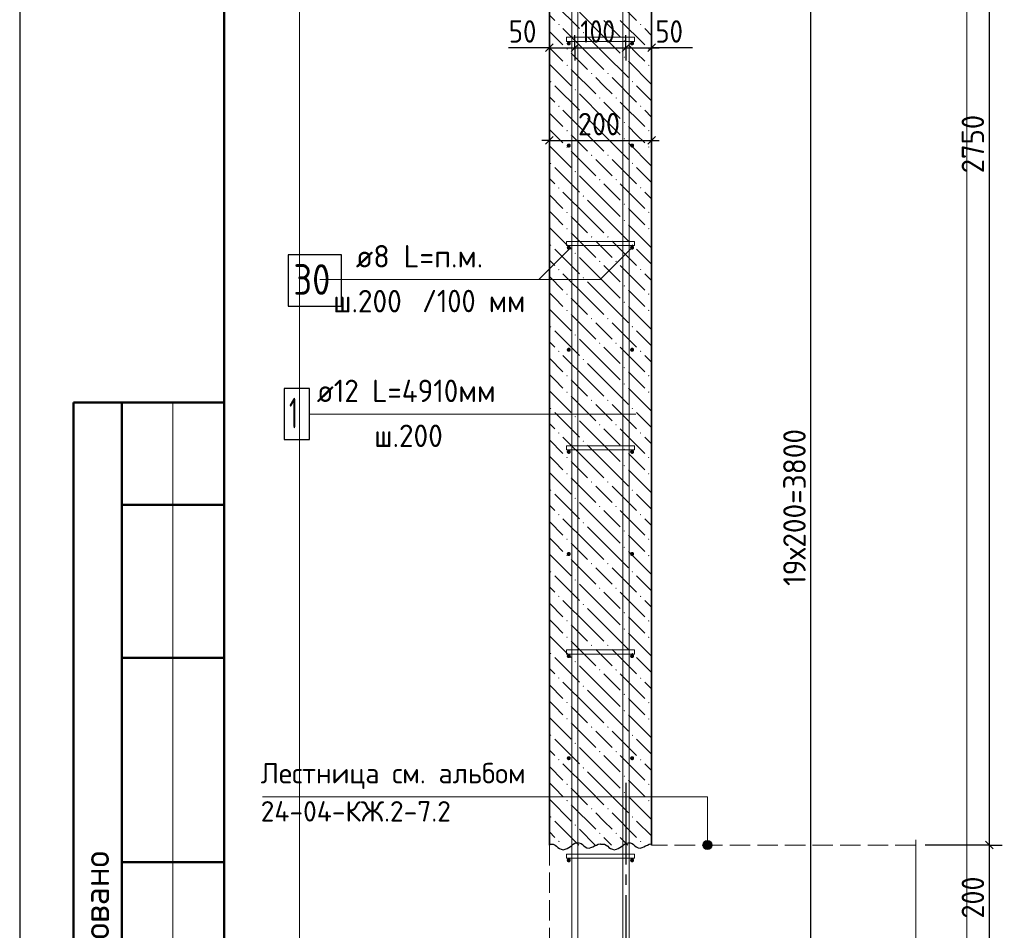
# Model space of a CAD drawing. Header units: millimetres. Extents: x 0 to 50400, y 0 to 35640.
# Tile 2 of 17: x 0 to 11566, y 12398 to 23100. Entities that reach past the tile are written whole.
import ezdxf

# ---------------------------------------------------------------- set-up
doc = ezdxf.new("R2010")
doc.units = ezdxf.units.MM
doc.linetypes.add('______2', pattern=[324, 240, -84])
doc.linetypes.add('______5', pattern=[1320, 960, -120, 120, -120])
for name, color, linetype, lineweight in [('Standard', 7, 'Continuous', 25), ('ЖБ Лестница', 52, 'Continuous', 25), ('ЖБ Стена верхний уровень', 7, 'Continuous', 35), ('Позиционная метка линия выноска', 7, 'Continuous', 13), ('Позиционная метка номер позиции', 7, 'Continuous', 13), ('Примечания', 7, 'Continuous', 13)]:
    doc.layers.add(name, color=color, linetype=linetype, lineweight=lineweight)
for name, color, linetype, true_color in [('Оси', 7, '______5', 0x656565), ('Стена фоновая арматура У1', 7, '______2', 0xa0a0a0), ('Стена фоновая арматура Х1', 7, '______2', 0xa0a0a0), ('Стена фоновая затяжка С-обр.', 7, '______2', 0xa0a0a0)]:
    doc.layers.add(name, color=color, linetype=linetype, true_color=true_color)
doc.layers.add('Размерная выноска', color=7, linetype='Continuous')
doc.styles.add('ISOCPEUR', font='txt')

msp = doc.modelspace()

# ---------------------------------------------------------------- hatches: boundary and pattern name
at = {"layer": 'ЖБ Стена верхний уровень', "linetype": 'Continuous', "lineweight": 18, "transparency": 33554687}
for points in [[(6326, 23043), (6334, 23051), (6342, 23043), (6334, 23035)], [(7286, 23043), (7294, 23051), (7302, 23043), (7294, 23035)], [(6614, 22947), (6622, 22955), (6630, 22947), (6622, 22939)], [(7094, 22851), (7102, 22859), (7110, 22851), (7102, 22843)], [(6422, 22755), (6430, 22763), (6438, 22755), (6430, 22747)], [(7382, 22755), (7390, 22763), (7398, 22755), (7390, 22747)], [(6422, 22563), (6430, 22571), (6438, 22563), (6430, 22555)], [(7094, 22659), (7102, 22667), (7110, 22659), (7102, 22651)], [(7382, 22563), (7390, 22571), (7398, 22563), (7390, 22555)], [(6710, 22467), (6718, 22475), (6726, 22467), (6718, 22459)], [(6902, 22467), (6910, 22475), (6918, 22467), (6910, 22459)], [(6230, 22371), (6238, 22379), (6246, 22371), (6238, 22363)], [(7190, 22371), (7198, 22379), (7206, 22371), (7198, 22363)], [(6518, 22275), (6526, 22283), (6534, 22275), (6526, 22267)], [(6806, 22179), (6814, 22187), (6822, 22179), (6814, 22171)], [(6998, 22179), (7006, 22187), (7014, 22179), (7006, 22171)], [(6326, 22083), (6334, 22091), (6342, 22083), (6334, 22075)], [(6614, 21987), (6622, 21995), (6630, 21987), (6622, 21979)], [(7286, 22083), (7294, 22091), (7302, 22083), (7294, 22075)], [(7094, 21891), (7102, 21899), (7110, 21891), (7102, 21883)], [(6422, 21795), (6430, 21803), (6438, 21795), (6430, 21787)], [(7382, 21795), (7390, 21803), (7398, 21795), (7390, 21787)], [(7094, 21699), (7102, 21707), (7110, 21699), (7102, 21691)], [(6422, 21603), (6430, 21611), (6438, 21603), (6430, 21595)], [(6710, 21507), (6718, 21515), (6726, 21507), (6718, 21499)], [(6902, 21507), (6910, 21515), (6918, 21507), (6910, 21499)], [(7382, 21603), (7390, 21611), (7398, 21603), (7390, 21595)], [(6230, 21411), (6238, 21419), (6246, 21411), (6238, 21403)], [(7190, 21411), (7198, 21419), (7206, 21411), (7198, 21403)], [(6518, 21315), (6526, 21323), (6534, 21315), (6526, 21307)], [(6806, 21219), (6814, 21227), (6822, 21219), (6814, 21211)], [(6998, 21219), (7006, 21227), (7014, 21219), (7006, 21211)], [(6326, 21123), (6334, 21131), (6342, 21123), (6334, 21115)], [(7286, 21123), (7294, 21131), (7302, 21123), (7294, 21115)], [(6614, 21027), (6622, 21035), (6630, 21027), (6622, 21019)], [(7094, 20931), (7102, 20939), (7110, 20931), (7102, 20923)], [(6422, 20835), (6430, 20843), (6438, 20835), (6430, 20827)], [(7382, 20835), (7390, 20843), (7398, 20835), (7390, 20827)], [(7094, 20739), (7102, 20747), (7110, 20739), (7102, 20731)], [(6422, 20643), (6430, 20651), (6438, 20643), (6430, 20635)], [(7382, 20643), (7390, 20651), (7398, 20643), (7390, 20635)], [(6710, 20547), (6718, 20555), (6726, 20547), (6718, 20539)], [(6902, 20547), (6910, 20555), (6918, 20547), (6910, 20539)], [(6230, 20451), (6238, 20459), (6246, 20451), (6238, 20443)], [(6518, 20355), (6526, 20363), (6534, 20355), (6526, 20347)], [(7190, 20451), (7198, 20459), (7206, 20451), (7198, 20443)], [(6806, 20259), (6814, 20267), (6822, 20259), (6814, 20251)], [(6998, 20259), (7006, 20267), (7014, 20259), (7006, 20251)], [(6326, 20163), (6334, 20171), (6342, 20163), (6334, 20155)], [(7286, 20163), (7294, 20171), (7302, 20163), (7294, 20155)], [(6614, 20067), (6622, 20075), (6630, 20067), (6622, 20059)], [(7094, 19971), (7102, 19979), (7110, 19971), (7102, 19963)], [(6422, 19875), (6430, 19883), (6438, 19875), (6430, 19867)], [(7094, 19779), (7102, 19787), (7110, 19779), (7102, 19771)], [(7382, 19875), (7390, 19883), (7398, 19875), (7390, 19867)], [(6422, 19683), (6430, 19691), (6438, 19683), (6430, 19675)], [(7382, 19683), (7390, 19691), (7398, 19683), (7390, 19675)], [(6710, 19587), (6718, 19595), (6726, 19587), (6718, 19579)], [(6902, 19587), (6910, 19595), (6918, 19587), (6910, 19579)], [(6230, 19491), (6238, 19499), (6246, 19491), (6238, 19483)], [(7190, 19491), (7198, 19499), (7206, 19491), (7198, 19483)], [(6518, 19395), (6526, 19403), (6534, 19395), (6526, 19387)], [(6326, 19203), (6334, 19211), (6342, 19203), (6334, 19195)], [(6806, 19299), (6814, 19307), (6822, 19299), (6814, 19291)], [(6998, 19299), (7006, 19307), (7014, 19299), (7006, 19291)], [(7286, 19203), (7294, 19211), (7302, 19203), (7294, 19195)], [(6614, 19107), (6622, 19115), (6630, 19107), (6622, 19099)], [(7094, 19011), (7102, 19019), (7110, 19011), (7102, 19003)], [(6422, 18915), (6430, 18923), (6438, 18915), (6430, 18907)], [(7382, 18915), (7390, 18923), (7398, 18915), (7390, 18907)], [(7094, 18819), (7102, 18827), (7110, 18819), (7102, 18811)], [(6422, 18723), (6430, 18731), (6438, 18723), (6430, 18715)], [(6710, 18627), (6718, 18635), (6726, 18627), (6718, 18619)], [(6902, 18627), (6910, 18635), (6918, 18627), (6910, 18619)], [(7382, 18723), (7390, 18731), (7398, 18723), (7390, 18715)], [(6230, 18531), (6238, 18539), (6246, 18531), (6238, 18523)], [(7190, 18531), (7198, 18539), (7206, 18531), (7198, 18523)], [(6518, 18435), (6526, 18443), (6534, 18435), (6526, 18427)], [(6806, 18339), (6814, 18347), (6822, 18339), (6814, 18331)], [(6998, 18339), (7006, 18347), (7014, 18339), (7006, 18331)], [(6326, 18243), (6334, 18251), (6342, 18243), (6334, 18235)], [(7286, 18243), (7294, 18251), (7302, 18243), (7294, 18235)], [(6614, 18147), (6622, 18155), (6630, 18147), (6622, 18139)], [(7094, 18051), (7102, 18059), (7110, 18051), (7102, 18043)], [(6422, 17955), (6430, 17963), (6438, 17955), (6430, 17947)], [(7382, 17955), (7390, 17963), (7398, 17955), (7390, 17947)], [(7094, 17859), (7102, 17867), (7110, 17859), (7102, 17851)], [(6422, 17763), (6430, 17771), (6438, 17763), (6430, 17755)], [(7382, 17763), (7390, 17771), (7398, 17763), (7390, 17755)], [(6710, 17667), (6718, 17675), (6726, 17667), (6718, 17659)], [(6902, 17667), (6910, 17675), (6918, 17667), (6910, 17659)], [(6230, 17571), (6238, 17579), (6246, 17571), (6238, 17563)], [(6518, 17475), (6526, 17483), (6534, 17475), (6526, 17467)], [(7190, 17571), (7198, 17579), (7206, 17571), (7198, 17563)], [(6806, 17379), (6814, 17387), (6822, 17379), (6814, 17371)], [(6998, 17379), (7006, 17387), (7014, 17379), (7006, 17371)], [(6326, 17283), (6334, 17291), (6342, 17283), (6334, 17275)], [(7286, 17283), (7294, 17291), (7302, 17283), (7294, 17275)], [(6614, 17187), (6622, 17195), (6630, 17187), (6622, 17179)], [(6422, 16995), (6430, 17003), (6438, 16995), (6430, 16987)], [(7094, 17091), (7102, 17099), (7110, 17091), (7102, 17083)], [(7382, 16995), (7390, 17003), (7398, 16995), (7390, 16987)], [(7094, 16899), (7102, 16907), (7110, 16899), (7102, 16891)], [(6422, 16803), (6430, 16811), (6438, 16803), (6430, 16795)], [(7382, 16803), (7390, 16811), (7398, 16803), (7390, 16795)], [(6710, 16707), (6718, 16715), (6726, 16707), (6718, 16699)], [(6902, 16707), (6910, 16715), (6918, 16707), (6910, 16699)], [(6230, 16611), (6238, 16619), (6246, 16611), (6238, 16603)], [(7190, 16611), (7198, 16619), (7206, 16611), (7198, 16603)], [(6518, 16515), (6526, 16523), (6534, 16515), (6526, 16507)], [(6806, 16419), (6814, 16427), (6822, 16419), (6814, 16411)], [(6998, 16419), (7006, 16427), (7014, 16419), (7006, 16411)], [(6326, 16323), (6334, 16331), (6342, 16323), (6334, 16315)], [(7286, 16323), (7294, 16331), (7302, 16323), (7294, 16315)], [(6614, 16227), (6622, 16235), (6630, 16227), (6622, 16219)], [(7094, 16131), (7102, 16139), (7110, 16131), (7102, 16123)], [(6422, 16035), (6430, 16043), (6438, 16035), (6430, 16027)], [(7382, 16035), (7390, 16043), (7398, 16035), (7390, 16027)], [(6422, 15843), (6430, 15851), (6438, 15843), (6430, 15835)], [(7094, 15939), (7102, 15947), (7110, 15939), (7102, 15931)], [(7382, 15843), (7390, 15851), (7398, 15843), (7390, 15835)], [(6710, 15747), (6718, 15755), (6726, 15747), (6718, 15739)], [(6902, 15747), (6910, 15755), (6918, 15747), (6910, 15739)], [(6230, 15651), (6238, 15659), (6246, 15651), (6238, 15643)], [(7190, 15651), (7198, 15659), (7206, 15651), (7198, 15643)], [(6518, 15555), (6526, 15563), (6534, 15555), (6526, 15547)], [(6806, 15459), (6814, 15467), (6822, 15459), (6814, 15451)], [(6998, 15459), (7006, 15467), (7014, 15459), (7006, 15451)], [(6326, 15363), (6334, 15371), (6342, 15363), (6334, 15355)], [(6614, 15267), (6622, 15275), (6630, 15267), (6622, 15259)], [(7286, 15363), (7294, 15371), (7302, 15363), (7294, 15355)], [(7094, 15171), (7102, 15179), (7110, 15171), (7102, 15163)], [(6422, 15075), (6430, 15083), (6438, 15075), (6430, 15067)], [(7382, 15075), (7390, 15083), (7398, 15075), (7390, 15067)], [(7094, 14979), (7102, 14987), (7110, 14979), (7102, 14971)], [(6422, 14883), (6430, 14891), (6438, 14883), (6430, 14875)], [(7382, 14883), (7390, 14891), (7398, 14883), (7390, 14875)], [(6230, 14691), (6238, 14699), (6246, 14691), (6238, 14683)], [(6710, 14787), (6718, 14795), (6726, 14787), (6718, 14779)], [(6902, 14787), (6910, 14795), (6918, 14787), (6910, 14779)], [(7190, 14691), (7198, 14699), (7206, 14691), (7198, 14683)], [(6518, 14595), (6526, 14603), (6534, 14595), (6526, 14587)], [(6806, 14499), (6814, 14507), (6822, 14499), (6814, 14491)], [(6998, 14499), (7006, 14507), (7014, 14499), (7006, 14491)], [(6326, 14403), (6334, 14411), (6342, 14403), (6334, 14395)], [(7286, 14403), (7294, 14411), (7302, 14403), (7294, 14395)], [(6614, 14307), (6622, 14315), (6630, 14307), (6622, 14299)], [(6422, 14115), (6430, 14123), (6438, 14115), (6430, 14107)], [(7094, 14211), (7102, 14219), (7110, 14211), (7102, 14203)], [(7382, 14115), (7390, 14123), (7398, 14115), (7390, 14107)], [(7094, 14019), (7102, 14027), (7110, 14019), (7102, 14011)], [(6422, 13923), (6430, 13931), (6438, 13923), (6430, 13915)], [(7382, 13923), (7390, 13931), (7398, 13923), (7390, 13915)], [(6710, 13827), (6718, 13835), (6726, 13827), (6718, 13819)], [(6902, 13827), (6910, 13835), (6918, 13827), (6910, 13819)], [(6230, 13731), (6238, 13739), (6246, 13731), (6238, 13723)], [(7190, 13731), (7198, 13739), (7206, 13731), (7198, 13723)], [(6518, 13635), (6526, 13643), (6534, 13635), (6526, 13627)], [(6806, 13539), (6814, 13547), (6822, 13539), (6814, 13531)], [(6998, 13539), (7006, 13547), (7014, 13539), (7006, 13531)], [(6326, 13443), (6334, 13451), (6342, 13443), (6334, 13435)], [(7286, 13443), (7294, 13451), (7302, 13443), (7294, 13435)]]:
    msp.add_hatch(color=7, dxfattribs=at).paths.add_polyline_path(points, flags=16)
at = {"layer": 'Позиционная метка линия выноска', "linetype": 'Continuous', "lineweight": 13, "transparency": 33554687}
for points in [[(8025, 13401), (8133, 13401), (8125, 13428)], [(8025, 13401), (8125, 13428), (8033, 13428)], [(8033, 13428), (8125, 13428), (8106, 13448)], [(8033, 13428), (8106, 13448), (8052, 13448)], [(8052, 13448), (8106, 13448), (8079, 13455)], [(8033, 13374), (8133, 13401), (8025, 13401)], [(8033, 13374), (8125, 13374), (8133, 13401)], [(8052, 13355), (8125, 13374), (8033, 13374)], [(8052, 13355), (8106, 13355), (8125, 13374)], [(8106, 13355), (8052, 13355), (8079, 13347)]]:
    msp.add_hatch(color=7, dxfattribs=at).paths.add_polyline_path(points)
at = {"layer": 'Стена фоновая арматура У1', "linetype": 'Continuous', "lineweight": 13, "transparency": 33554687}
for points in [[(6474, 22821), (6472, 22831), (6467, 22838), (6459, 22844), (6450, 22845), (6441, 22844), (6433, 22838), (6428, 22831), (6426, 22821), (6428, 22812), (6433, 22804), (6441, 22799), (6450, 22797), (6459, 22799), (6467, 22804), (6472, 22812)], [(7218, 22821), (7216, 22831), (7211, 22838), (7203, 22844), (7194, 22845), (7185, 22844), (7177, 22838), (7172, 22831), (7170, 22821), (7172, 22812), (7177, 22804), (7185, 22799), (7194, 22797), (7203, 22799), (7211, 22804), (7216, 22812)], [(6474, 21621), (6472, 21631), (6467, 21638), (6459, 21644), (6450, 21645), (6441, 21644), (6433, 21638), (6428, 21631), (6426, 21621), (6428, 21612), (6433, 21604), (6441, 21599), (6450, 21597), (6459, 21599), (6467, 21604), (6472, 21612)], [(7218, 21621), (7216, 21631), (7211, 21638), (7203, 21644), (7194, 21645), (7185, 21644), (7177, 21638), (7172, 21631), (7170, 21621), (7172, 21612), (7177, 21604), (7185, 21599), (7194, 21597), (7203, 21599), (7211, 21604), (7216, 21612)], [(6474, 20421), (6472, 20431), (6467, 20438), (6459, 20444), (6450, 20445), (6441, 20444), (6433, 20438), (6428, 20431), (6426, 20421), (6428, 20412), (6433, 20404), (6441, 20399), (6450, 20397), (6459, 20399), (6467, 20404), (6472, 20412)], [(7218, 20421), (7216, 20431), (7211, 20438), (7203, 20444), (7194, 20445), (7185, 20444), (7177, 20438), (7172, 20431), (7170, 20421), (7172, 20412), (7177, 20404), (7185, 20399), (7194, 20397), (7203, 20399), (7211, 20404), (7216, 20412)], [(6474, 19221), (6472, 19231), (6467, 19238), (6459, 19244), (6450, 19245), (6441, 19244), (6433, 19238), (6428, 19231), (6426, 19221), (6428, 19212), (6433, 19204), (6441, 19199), (6450, 19197), (6459, 19199), (6467, 19204), (6472, 19212)], [(7218, 19221), (7216, 19231), (7211, 19238), (7203, 19244), (7194, 19245), (7185, 19244), (7177, 19238), (7172, 19231), (7170, 19221), (7172, 19212), (7177, 19204), (7185, 19199), (7194, 19197), (7203, 19199), (7211, 19204), (7216, 19212)], [(6474, 18021), (6472, 18031), (6467, 18038), (6459, 18044), (6450, 18045), (6441, 18044), (6433, 18038), (6428, 18031), (6426, 18021), (6428, 18012), (6433, 18004), (6441, 17999), (6450, 17997), (6459, 17999), (6467, 18004), (6472, 18012)], [(7218, 18021), (7216, 18031), (7211, 18038), (7203, 18044), (7194, 18045), (7185, 18044), (7177, 18038), (7172, 18031), (7170, 18021), (7172, 18012), (7177, 18004), (7185, 17999), (7194, 17997), (7203, 17999), (7211, 18004), (7216, 18012)], [(6474, 16821), (6472, 16831), (6467, 16838), (6459, 16844), (6450, 16845), (6441, 16844), (6433, 16838), (6428, 16831), (6426, 16821), (6428, 16812), (6433, 16804), (6441, 16799), (6450, 16797), (6459, 16799), (6467, 16804), (6472, 16812)], [(7218, 16821), (7216, 16831), (7211, 16838), (7203, 16844), (7194, 16845), (7185, 16844), (7177, 16838), (7172, 16831), (7170, 16821), (7172, 16812), (7177, 16804), (7185, 16799), (7194, 16797), (7203, 16799), (7211, 16804), (7216, 16812)], [(6474, 15621), (6472, 15631), (6467, 15638), (6459, 15644), (6450, 15645), (6441, 15644), (6433, 15638), (6428, 15631), (6426, 15621), (6428, 15612), (6433, 15604), (6441, 15599), (6450, 15597), (6459, 15599), (6467, 15604), (6472, 15612)], [(7218, 15621), (7216, 15631), (7211, 15638), (7203, 15644), (7194, 15645), (7185, 15644), (7177, 15638), (7172, 15631), (7170, 15621), (7172, 15612), (7177, 15604), (7185, 15599), (7194, 15597), (7203, 15599), (7211, 15604), (7216, 15612)], [(6474, 14421), (6472, 14431), (6467, 14438), (6459, 14444), (6450, 14445), (6441, 14444), (6433, 14438), (6428, 14431), (6426, 14421), (6428, 14412), (6433, 14404), (6441, 14399), (6450, 14397), (6459, 14399), (6467, 14404), (6472, 14412)], [(7218, 14421), (7216, 14431), (7211, 14438), (7203, 14444), (7194, 14445), (7185, 14444), (7177, 14438), (7172, 14431), (7170, 14421), (7172, 14412), (7177, 14404), (7185, 14399), (7194, 14397), (7203, 14399), (7211, 14404), (7216, 14412)], [(6474, 13221), (6472, 13231), (6467, 13238), (6459, 13244), (6450, 13245), (6441, 13244), (6433, 13238), (6428, 13231), (6426, 13221), (6428, 13212), (6433, 13204), (6441, 13199), (6450, 13197), (6459, 13199), (6467, 13204), (6472, 13212)], [(7218, 13221), (7216, 13231), (7211, 13238), (7203, 13244), (7194, 13245), (7185, 13244), (7177, 13238), (7172, 13231), (7170, 13221), (7172, 13212), (7177, 13204), (7185, 13199), (7194, 13197), (7203, 13199), (7211, 13204), (7216, 13212)]]:
    msp.add_hatch(color=7, dxfattribs=at).paths.add_polyline_path(points)

# ---------------------------------------------------------------- linework, layer by layer
at = {"layer": 'Standard', "color": 7, "linetype": 'Continuous', "lineweight": 25, "transparency": 33554687}
for p, q in [((2400, 35040), (2400, 1270)), ((6177, 22725), (6267, 22815)), ((6477, 22725), (6567, 22815)), ((7077, 22725), (7167, 22815)), ((7377, 22725), (7467, 22815)), ((6177, 21636), (6267, 21726)), ((7377, 21636), (7467, 21726)), ((11344, 13446), (11434, 13356))]:
    msp.add_line(p, q, dxfattribs=at)
at = {"layer": 'Standard', "color": 7, "linetype": 'Continuous', "lineweight": -3, "transparency": 33554687}
for p, q in [((11389, 29901), (11389, 13401)), ((9293, 6021), (9293, 28821)), ((6222, 22770), (6222, 22920)), ((6522, 22770), (6522, 22920)), ((7122, 22770), (7122, 22920)), ((7422, 22770), (7422, 22920)), ((6222, 22770), (6132, 22770)), ((6222, 22770), (6222, 22620)), ((6222, 22770), (6522, 22770)), ((6522, 22770), (6522, 22620)), ((6522, 22770), (7122, 22770)), ((7122, 22770), (7122, 22620)), ((7122, 22770), (7422, 22770)), ((7422, 22770), (7422, 22620)), ((7422, 22770), (7512, 22770)), ((6222, 21681), (6222, 21831)), ((7422, 21681), (7422, 21831)), ((6222, 21681), (6132, 21681)), ((6222, 21681), (6222, 21531)), ((6222, 21681), (7422, 21681)), ((7422, 21681), (7422, 21531)), ((7422, 21681), (7512, 21681)), ((11389, 13401), (11239, 13401)), ((11389, 13401), (11539, 13401)), ((11389, 13401), (11389, 12201))]:
    msp.add_line(p, q, dxfattribs=at)
at = {"layer": 'Standard', "color": 7, "linetype": 'Continuous', "lineweight": 50, "transparency": 33554687}
for p, q in [((7, 18600), (0, 18600)), ((2400, 18600), (632, 18600)), ((632, 18600), (632, 10800)), ((632, 18600), (632, 10800)), ((1200, 18600), (1200, 10800)), ((2400, 17400), (1200, 17400)), ((2400, 15600), (1200, 15600)), ((2400, 13200), (1200, 13200))]:
    msp.add_line(p, q, dxfattribs=at)
at = {"layer": 'Standard', "color": 7, "linetype": 'Continuous', "lineweight": 13, "transparency": 33554687}
for p, q in [((1800, 18600), (1800, 10800)), ((9293, 13461), (9293, 12981))]:
    msp.add_line(p, q, dxfattribs=at)
at = {"layer": 'Standard', "color": 7, "linetype": 'Continuous', "lineweight": 25, "transparency": 33554687}
msp.add_lwpolyline([(0, 0), (50400, 0), (50400, 35640), (0, 35640), (0, 0)], close=True, dxfattribs=at)
at = {"layer": 'Standard', "color": 7, "linetype": 'Continuous', "lineweight": 13, "transparency": 33554687}
msp.add_lwpolyline([(50400, 35640), (0, 35640), (0, 0), (50400, 0), (50400, 35640)], dxfattribs=at)
at = {"layer": 'Standard', "color": 7, "linetype": 'Continuous', "lineweight": 50, "transparency": 33554687}
msp.add_lwpolyline([(2400, 35040), (49800, 35040), (49800, 600), (2400, 600), (2400, 35040)], close=True, dxfattribs=at)
at = {"layer": 'Standard', "color": 254, "linetype": 'Continuous', "lineweight": 13, "true_color": 0xc4c4ff, "transparency": 33554687}
msp.add_lwpolyline([(3286, 1872), (11125, 1872), (11125, 31701), (3286, 31701), (3286, 1872)], dxfattribs=at)
at = {"layer": 'Standard', "color": 7, "linetype": 'Continuous', "lineweight": -3, "transparency": 33554687}
msp.add_lwpolyline([(11389, 13401), (11369, 13401), (11369, 13401), (11369, 13401), (11369, 13401), (11369, 13401), (11369, 13401), (10638, 13401)], dxfattribs=at)
at = {"layer": 'ЖБ Лестница', "color": 253, "linetype": '______2', "lineweight": 18, "true_color": 0xa0a0a0, "transparency": 33554687}
for p, q in [((6222, 13401), (6222, 12201)), ((10525, 13401), (7422, 13401))]:
    msp.add_line(p, q, dxfattribs=at)
at = {"layer": 'ЖБ Стена верхний уровень', "color": 7, "linetype": 'Continuous', "lineweight": 35, "transparency": 33554687}
for p, q in [((6222, 29901), (6222, 13401)), ((7422, 13401), (7422, 29901))]:
    msp.add_line(p, q, dxfattribs=at)
at = {"layer": 'ЖБ Стена верхний уровень', "color": 9, "linetype": 'Continuous', "lineweight": 18, "true_color": 0xc7c7c7, "transparency": 33554687}
for p, q in [((6958, 23379), (7246, 23091)), ((6286, 23283), (6574, 22995)), ((6222, 23155), (6286, 23091)), ((6862, 22899), (6574, 23187)), ((6862, 23091), (7054, 22899)), ((7054, 23091), (7342, 22803)), ((6222, 22963), (6382, 22803)), ((6670, 22707), (6382, 22995)), ((7422, 22915), (7342, 22995)), ((6670, 22899), (6862, 22707)), ((6862, 22899), (7054, 22707)), ((7246, 22707), (7150, 22803)), ((6286, 22707), (6222, 22771)), ((6382, 22611), (6286, 22707)), ((6478, 22707), (6670, 22515)), ((6670, 22707), (6862, 22515)), ((6862, 22707), (7150, 22419)), ((7342, 22611), (7246, 22707)), ((6222, 22579), (6478, 22323)), ((7150, 22611), (7422, 22339)), ((6478, 22515), (6766, 22227)), ((6286, 22323), (6574, 22035)), ((6862, 22323), (6766, 22419)), ((6958, 22227), (6862, 22323)), ((6958, 22419), (7246, 22131)), ((7246, 22323), (7422, 22147)), ((6862, 21939), (6574, 22227)), ((6222, 22195), (6286, 22131)), ((6862, 22131), (7054, 21939)), ((7054, 22131), (7342, 21843)), ((6222, 22003), (6382, 21843)), ((6670, 21747), (6382, 22035)), ((7422, 21955), (7342, 22035)), ((6670, 21939), (6862, 21747)), ((6862, 21939), (7054, 21747)), ((6286, 21747), (6222, 21811)), ((6382, 21651), (6286, 21747)), ((6478, 21747), (6670, 21555)), ((6670, 21747), (6862, 21555)), ((6862, 21747), (7150, 21459)), ((7246, 21747), (7150, 21843)), ((7342, 21651), (7246, 21747)), ((7150, 21651), (7422, 21379)), ((6222, 21619), (6478, 21363)), ((6478, 21555), (6766, 21267)), ((6862, 21363), (6766, 21459)), ((6958, 21459), (7246, 21171)), ((6286, 21363), (6574, 21075)), ((6958, 21267), (6862, 21363)), ((7246, 21363), (7422, 21187)), ((6222, 21235), (6286, 21171)), ((6862, 20979), (6574, 21267)), ((6862, 21171), (7054, 20979)), ((7054, 21171), (7342, 20883)), ((6670, 20787), (6382, 21075)), ((7422, 20995), (7342, 21075)), ((6222, 21043), (6382, 20883)), ((6670, 20979), (6862, 20787)), ((6862, 20979), (7054, 20787)), ((6286, 20787), (6222, 20851)), ((7246, 20787), (7150, 20883)), ((6382, 20691), (6286, 20787)), ((6478, 20787), (6670, 20595)), ((6670, 20787), (6862, 20595)), ((6862, 20787), (7150, 20499)), ((7342, 20691), (7246, 20787)), ((6222, 20659), (6478, 20403)), ((6478, 20595), (6766, 20307)), ((7150, 20691), (7422, 20419)), ((6862, 20403), (6766, 20499)), ((6958, 20499), (7246, 20211)), ((6286, 20403), (6574, 20115)), ((6958, 20307), (6862, 20403)), ((7246, 20403), (7422, 20227)), ((6222, 20275), (6286, 20211)), ((6862, 20019), (6574, 20307)), ((6862, 20211), (7054, 20019)), ((7054, 20211), (7342, 19923)), ((6222, 20083), (6382, 19923)), ((6670, 19827), (6382, 20115)), ((6670, 20019), (6862, 19827)), ((6862, 20019), (7054, 19827)), ((7422, 20035), (7342, 20115)), ((7246, 19827), (7150, 19923)), ((6286, 19827), (6222, 19891)), ((6382, 19731), (6286, 19827)), ((6478, 19827), (6670, 19635)), ((6670, 19827), (6862, 19635)), ((6862, 19827), (7150, 19539)), ((7342, 19731), (7246, 19827)), ((6222, 19699), (6478, 19443)), ((7150, 19731), (7422, 19459)), ((6478, 19635), (6766, 19347)), ((6286, 19443), (6574, 19155)), ((6862, 19443), (6766, 19539)), ((6958, 19347), (6862, 19443)), ((6958, 19539), (7246, 19251)), ((7246, 19443), (7422, 19267)), ((6862, 19059), (6574, 19347)), ((6222, 19315), (6286, 19251)), ((6862, 19251), (7054, 19059)), ((7054, 19251), (7342, 18963)), ((6222, 19123), (6382, 18963)), ((6670, 18867), (6382, 19155)), ((7422, 19075), (7342, 19155)), ((6670, 19059), (6862, 18867)), ((6862, 19059), (7054, 18867)), ((6286, 18867), (6222, 18931)), ((6382, 18771), (6286, 18867)), ((6478, 18867), (6670, 18675)), ((6670, 18867), (6862, 18675)), ((6862, 18867), (7150, 18579)), ((7246, 18867), (7150, 18963)), ((7342, 18771), (7246, 18867)), ((6222, 18739), (6478, 18483)), ((7150, 18771), (7422, 18499)), ((6478, 18675), (6766, 18387)), ((6862, 18483), (6766, 18579)), ((6958, 18579), (7246, 18291)), ((6286, 18483), (6574, 18195)), ((6958, 18387), (6862, 18483)), ((7246, 18483), (7422, 18307)), ((6222, 18355), (6286, 18291)), ((6862, 18099), (6574, 18387)), ((6862, 18291), (7054, 18099)), ((7054, 18291), (7342, 18003)), ((6222, 18163), (6382, 18003)), ((6670, 17907), (6382, 18195)), ((7422, 18115), (7342, 18195)), ((6670, 18099), (6862, 17907)), ((6862, 18099), (7054, 17907)), ((6286, 17907), (6222, 17971)), ((7246, 17907), (7150, 18003)), ((6382, 17811), (6286, 17907)), ((6478, 17907), (6670, 17715)), ((6670, 17907), (6862, 17715)), ((6862, 17907), (7150, 17619)), ((7342, 17811), (7246, 17907)), ((6222, 17779), (6478, 17523)), ((6478, 17715), (6766, 17427)), ((7150, 17811), (7422, 17539)), ((6862, 17523), (6766, 17619)), ((6958, 17619), (7246, 17331)), ((6286, 17523), (6574, 17235)), ((6958, 17427), (6862, 17523)), ((7246, 17523), (7422, 17347)), ((6222, 17395), (6286, 17331)), ((6862, 17139), (6574, 17427)), ((6670, 16947), (6382, 17235)), ((6862, 17331), (7054, 17139)), ((7054, 17331), (7342, 17043)), ((7422, 17155), (7342, 17235)), ((6222, 17203), (6382, 17043)), ((6670, 17139), (6862, 16947)), ((6862, 17139), (7054, 16947)), ((6286, 16947), (6222, 17011)), ((7246, 16947), (7150, 17043)), ((6382, 16851), (6286, 16947)), ((6478, 16947), (6670, 16755)), ((6670, 16947), (6862, 16755)), ((6862, 16947), (7150, 16659)), ((7342, 16851), (7246, 16947)), ((6222, 16819), (6478, 16563)), ((7150, 16851), (7422, 16579)), ((6478, 16755), (6766, 16467)), ((6862, 16563), (6766, 16659)), ((6958, 16659), (7246, 16371)), ((6286, 16563), (6574, 16275)), ((6958, 16467), (6862, 16563)), ((7246, 16563), (7422, 16387)), ((6222, 16435), (6286, 16371)), ((6862, 16179), (6574, 16467)), ((6862, 16371), (7054, 16179)), ((7054, 16371), (7342, 16083)), ((6222, 16243), (6382, 16083)), ((6670, 15987), (6382, 16275)), ((7422, 16195), (7342, 16275)), ((6670, 16179), (6862, 15987)), ((6862, 16179), (7054, 15987)), ((7246, 15987), (7150, 16083)), ((6286, 15987), (6222, 16051)), ((6382, 15891), (6286, 15987)), ((6478, 15987), (6670, 15795)), ((6670, 15987), (6862, 15795)), ((6862, 15987), (7150, 15699)), ((7342, 15891), (7246, 15987)), ((6222, 15859), (6478, 15603)), ((7150, 15891), (7422, 15619)), ((6478, 15795), (6766, 15507)), ((6862, 15603), (6766, 15699)), ((6958, 15699), (7246, 15411)), ((6286, 15603), (6574, 15315)), ((6862, 15219), (6574, 15507)), ((6958, 15507), (6862, 15603)), ((7246, 15603), (7422, 15427)), ((6222, 15475), (6286, 15411)), ((6862, 15411), (7054, 15219)), ((7054, 15411), (7342, 15123)), ((6222, 15283), (6382, 15123)), ((6670, 15027), (6382, 15315)), ((7422, 15235), (7342, 15315)), ((6670, 15219), (6862, 15027)), ((6862, 15219), (7054, 15027)), ((6286, 15027), (6222, 15091)), ((7246, 15027), (7150, 15123)), ((6382, 14931), (6286, 15027)), ((6478, 15027), (6670, 14835)), ((6670, 15027), (6862, 14835)), ((6862, 15027), (7150, 14739)), ((7150, 14931), (7422, 14659)), ((7342, 14931), (7246, 15027)), ((6222, 14899), (6478, 14643)), ((6478, 14835), (6766, 14547)), ((6862, 14643), (6766, 14739)), ((6958, 14739), (7246, 14451)), ((6286, 14643), (6574, 14355)), ((6958, 14547), (6862, 14643)), ((7246, 14643), (7422, 14467)), ((6222, 14515), (6286, 14451)), ((6862, 14259), (6574, 14547)), ((6670, 14067), (6382, 14355)), ((6862, 14451), (7054, 14259)), ((7054, 14451), (7342, 14163)), ((7422, 14275), (7342, 14355)), ((6222, 14323), (6382, 14163)), ((6670, 14259), (6862, 14067)), ((6862, 14259), (7054, 14067)), ((6286, 14067), (6222, 14131)), ((7246, 14067), (7150, 14163)), ((6382, 13971), (6286, 14067)), ((6478, 14067), (6670, 13875)), ((6670, 14067), (6862, 13875)), ((6862, 14067), (7150, 13779)), ((7342, 13971), (7246, 14067)), ((6222, 13939), (6478, 13683)), ((7150, 13971), (7422, 13699)), ((6478, 13875), (6766, 13587)), ((6862, 13683), (6766, 13779)), ((6958, 13779), (7246, 13491)), ((6286, 13683), (6568, 13401)), ((6958, 13587), (6862, 13683)), ((7246, 13683), (7422, 13507)), ((6222, 13555), (6286, 13491)), ((6760, 13401), (6574, 13587)), ((6862, 13491), (6952, 13401)), ((7054, 13491), (7144, 13401))]:
    msp.add_line(p, q, dxfattribs=at)
at = {"layer": 'Оси', "color": 8, "linetype": '______5', "lineweight": -3, "transparency": 33554687}
msp.add_line((7122, 14133), (7122, 8956), dxfattribs=at)
at = {"layer": 'Позиционная метка линия выноска', "color": 7, "linetype": 'Continuous', "lineweight": 13, "transparency": 33554687}
for p, q in [((3405, 18465), (7236, 18465)), ((8079, 13455), (8079, 13455)), ((8025, 13401), (8025, 13401)), ((8079, 13347), (8079, 13347)), ((8133, 13401), (8133, 13401))]:
    msp.add_line(p, q, dxfattribs=at)
for points in [[(3527, 20047), (6100, 20047), (6474, 20421)], [(3527, 20047), (6820, 20047), (7194, 20421)], [(8079, 13401), (8079, 13968), (2852, 13968)]]:
    msp.add_lwpolyline(points, dxfattribs=at)
msp.add_circle((8079, 13401), 54, dxfattribs=at)
at = {"layer": 'Примечания', "color": 7, "linetype": 'Continuous', "lineweight": 25, "transparency": 33554687}
msp.add_line((7422, 13412), (7422, 13412), dxfattribs=at)
for points in [[(6222, 13412), (6244, 13412), (6268, 13409), (6290, 13401), (6307, 13388), (6322, 13372), (6340, 13359), (6362, 13351), (6385, 13346), (6409, 13352), (6430, 13360), (6451, 13370), (6469, 13383), (6486, 13396), (6503, 13410), (6523, 13421), (6546, 13427), (6570, 13426), (6594, 13419), (6611, 13407), (6627, 13392), (6643, 13378), (6664, 13368), (6688, 13365), (6711, 13371), (6732, 13380), (6753, 13391), (6774, 13400), (6794, 13410), (6817, 13415), (6822, 13415)], [(6822, 13412), (6844, 13412), (6868, 13409), (6890, 13401), (6907, 13388), (6922, 13372), (6940, 13359), (6962, 13351), (6985, 13346), (7009, 13352), (7030, 13360), (7051, 13370), (7069, 13383), (7086, 13396), (7103, 13410), (7123, 13421), (7146, 13427), (7170, 13426), (7194, 13419), (7211, 13407), (7227, 13392), (7243, 13378), (7264, 13368), (7288, 13365), (7311, 13371), (7332, 13380), (7353, 13391), (7374, 13400), (7394, 13410), (7417, 13415), (7422, 13415)]]:
    msp.add_lwpolyline(points, dxfattribs=at)
at = {"layer": 'Размерная выноска', "color": 7, "linetype": 'Continuous', "lineweight": -3, "transparency": 33554687}
for p, q in [((6222, 22770), (5742, 22770)), ((7902, 22770), (7422, 22770))]:
    msp.add_line(p, q, dxfattribs=at)
at = {"layer": 'Размерная выноска', "color": 7, "linetype": 'Continuous', "lineweight": 13, "transparency": 33554687}
msp.add_line((10525, 12141), (10525, 13461), dxfattribs=at)
at = {"layer": 'Стена фоновая арматура У1', "color": 7, "linetype": 'Continuous', "lineweight": 25, "transparency": 33554687}
msp.add_lwpolyline([(3155, 19735), (3779, 19735), (3779, 20335), (3155, 20335), (3155, 19735)], dxfattribs=at)
at = {"layer": 'Стена фоновая арматура Х1', "color": 7, "linetype": 'Continuous', "lineweight": 18, "transparency": 33554687}
for points in [[(7086, 5541), (7086, 30406), (7082, 30439), (7071, 30472), (7054, 30502), (7033, 30527), (7009, 30547), (6979, 30564), (6946, 30575), (6913, 30579), (3850, 30579), (3850, 30651), (6918, 30651), (6962, 30645), (7008, 30630), (7050, 30607), (7084, 30578), (7113, 30543), (7137, 30501), (7152, 30455), (7158, 30411), (7158, 5541), (7086, 5541)], [(6486, 5541), (6486, 30483), (6492, 30527), (6507, 30573), (6531, 30615), (6560, 30650), (6595, 30679), (6637, 30702), (6682, 30717), (6726, 30723), (10561, 30723), (10561, 30651), (6731, 30651), (6699, 30647), (6666, 30636), (6636, 30619), (6611, 30599), (6590, 30574), (6574, 30544), (6563, 30511), (6558, 30478), (6558, 5541), (6486, 5541)]]:
    msp.add_lwpolyline(points, dxfattribs=at)
at = {"layer": 'Стена фоновая арматура Х1', "color": 7, "linetype": 'Continuous', "lineweight": 25, "transparency": 33554687}
msp.add_lwpolyline([(3105, 18165), (3405, 18165), (3405, 18765), (3105, 18765), (3105, 18165)], dxfattribs=at)
at = {"layer": 'Стена фоновая затяжка С-обр.', "color": 98, "linetype": 'Continuous', "lineweight": 13, "true_color": 0x005000, "transparency": 33554687}
for points in [[(7221, 22845), (6423, 22845), (6423, 22893), (7221, 22893), (7221, 22845)], [(7221, 20445), (6423, 20445), (6423, 20493), (7221, 20493), (7221, 20445)], [(7221, 18045), (6423, 18045), (6423, 18093), (7221, 18093), (7221, 18045)], [(7221, 15645), (6423, 15645), (6423, 15693), (7221, 15693), (7221, 15645)], [(7221, 13245), (6423, 13245), (6423, 13293), (7221, 13293), (7221, 13245)]]:
    msp.add_lwpolyline(points, dxfattribs=at)

# ---------------------------------------------------------------- texts
at = {"layer": 'Standard', "color": 7, "linetype": 'Continuous', "lineweight": 25, "transparency": 33554687, "char_height": 264, "attachment_point": 7, "style": 'ISOCPEUR'}
for s, insert, width in [('\\W0.87;50', (5745, 22830), 484.72), ('\\W0.83;100', (6585, 22830), 610.29), ('\\W0.87;50', (7467, 22830), 484.73), ('\\W0.91;200', (6558, 21741), 674.39)]:
    msp.add_mtext(s, dxfattribs=dict(at, insert=insert, width=width))
at = {"layer": 'Standard', "color": 7, "linetype": 'Continuous', "lineweight": 25, "transparency": 33554687, "char_height": 264, "attachment_point": 7, "rotation": 90, "style": 'ISOCPEUR'}
for s, insert, width in [('\\W0.93;2750', (11329, 21295), 861.71), ('\\W0.95;19х200=3800', (9233, 16445), 2103.75), ('\\W0.91;200', (11329, 12537), 674.39)]:
    msp.add_mtext(s, dxfattribs=dict(at, insert=insert, width=width))
at = {"layer": 'Standard', "color": 7, "linetype": 'Continuous', "lineweight": 50, "transparency": 33554687, "insert": (1050, 11114), "char_height": 300, "width": 2486.25, "attachment_point": 7, "rotation": 90, "style": 'ISOCPEUR'}
msp.add_mtext('\\A1;{\\fISOCPEUR|i0|b0;\\H300.000000;\\W1.000000;\\C7;Согласовано}\\P', dxfattribs=at)
at = {"layer": 'Позиционная метка номер позиции', "color": 7, "linetype": 'Continuous', "lineweight": 25, "transparency": 33554687, "insert": (4727, 19662), "char_height": 264, "width": 1388.4, "attachment_point": 7, "style": 'ISOCPEUR'}
msp.add_mtext('\\W0.92;/100 мм', dxfattribs=at)
at = {"layer": 'Позиционная метка номер позиции', "color": 7, "linetype": 'Continuous', "lineweight": 18, "transparency": 33554687, "char_height": 240, "attachment_point": 7, "style": 'ISOCPEUR'}
for s, insert, width in [('\\W0.98;Лестница см. альбом', (2831, 14060), 3308.75), ('\\W0.98;24-04-КЖ.2-7.2', (2831, 13676), 2419.97)]:
    msp.add_mtext(s, dxfattribs=dict(at, insert=insert, width=width))
at = {"layer": 'Стена фоновая арматура У1', "color": 7, "linetype": 'Continuous', "lineweight": 13, "transparency": 33554687, "attachment_point": 7, "style": 'ISOCPEUR'}
for s, insert, char_height, width in [('\\W0.97;ø8 L=п.м. ', (3949, 20188), 264, 1790.24), ('\\W0.87;30', (3215, 19867), 360, 660.97), ('\\W0.95;ш.200 ', (3682, 19660), 264, 1154.56)]:
    msp.add_mtext(s, dxfattribs=dict(at, insert=insert, char_height=char_height, width=width))
at = {"layer": 'Стена фоновая арматура Х1', "color": 7, "linetype": 'Continuous', "lineweight": 13, "transparency": 33554687, "attachment_point": 7, "style": 'ISOCPEUR'}
for s, insert, char_height, width in [('\\W0.94;ø12 L=4910мм ', (3491, 18606), 264, 2498.72), ('\\W0.56;1', (3165, 18297), 360, 280.01), ('\\W0.95;ш.200 ', (4164, 18078), 264, 1154.55)]:
    msp.add_mtext(s, dxfattribs=dict(at, insert=insert, char_height=char_height, width=width))

doc.saveas('drawing.dxf')
